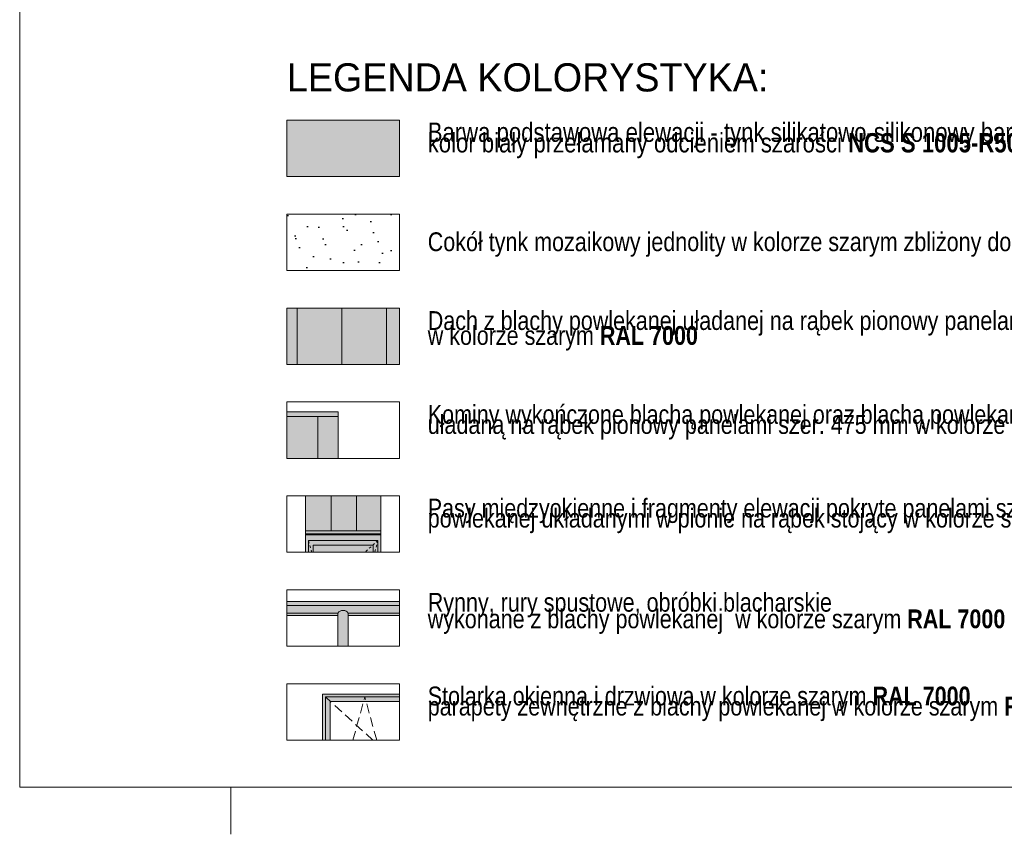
# Model space of a CAD drawing. Extents: x -547885 to -186295, y -25370 to 156194.
# Tile 1 of 256: x -547885 to -537400, y -23370 to -14699. Entities that reach past the tile are written whole.
import ezdxf

# ---------------------------------------------------------------- set-up
doc = ezdxf.new("R2010")
doc.units = 0
doc.header["$MEASUREMENT"] = 0
doc.linetypes.add('Hidden Line', pattern=[50, 25, -25])
doc.linetypes.add('Krawędzie ukryte', pattern=[150, 100, -50])
for name, color, linetype, lineweight in [('Arch dachowki_Nr_Pióra__21', 7, 'Continuous', 9), ('Arch deszczówka_Nr_Pióra__21', 7, 'Continuous', 9), ('Arch okna_Nr_Pióra__5', 7, 'Continuous', 13), ('Arch opisy_Nr_Pióra__1', 7, 'Continuous', 25), ('Arch opisy_Nr_Pióra__21', 7, 'Continuous', 9), ('Arch rynny_Nr_Pióra__5', 7, 'Continuous', 13), ('ARCH TABELA_Nr_Pióra__21', 7, 'Continuous', 9), ('arch wypelnienia_Nr_Pióra__1', 7, 'Continuous', 25), ('INWENT. OKNA_Nr_Pióra__5', 7, 'Continuous', 13), ('INWENT.ŚCIANY_Nr_Pióra__21', 7, 'Continuous', 9), ('INWENT.ŚCIANY_Nr_Pióra__5', 7, 'Continuous', 13)]:
    doc.layers.add(name, color=color, linetype=linetype, lineweight=lineweight)
doc.layers.add('arch wypelnienia_Nr_Pióra__119', color=7, linetype='Continuous', lineweight=13, true_color=0xd9d1d0)
doc.layers.add('arch wypelnienia_Nr_Pióra__2', color=7, linetype='Continuous', lineweight=13, true_color=0x7f7f7f)
doc.styles.add('GENERATED_STYLE_5', font='txt')
doc.styles.add('GENERATED_STYLE_7', font='txt')

msp = doc.modelspace()

# ---------------------------------------------------------------- hatches: boundary and pattern name
at = {"layer": 'arch wypelnienia_Nr_Pióra__1', "linetype": 'Continuous'}
h = msp.add_hatch(dxfattribs=at)
h.set_pattern_fill('Carpet', color=256, style=0, pattern_type=2)
h.set_pattern_definition([(45, (0, 600), (-190.91883, 190.91883), [0, -180, 0, -270]), (110, (600, 600), (253.71701, 92.34544), [0, -132, 0, -228])])
h.paths.add_polyline_path([(-545039.7, -17367.9), (-543839.7, -17367.9), (-543839.7, -16767.9), (-545039.7, -16767.9)], flags=0)
at = {"layer": 'arch wypelnienia_Nr_Pióra__119', "linetype": 'Continuous', "lineweight": 0, "true_color": 0x363434}
msp.add_hatch(color=250, dxfattribs=at).paths.add_polyline_path([(-545039.7, -16367.9), (-543839.7, -16367.9), (-543839.7, -15767.9), (-545039.7, -15767.9)], flags=0)
at = {"layer": 'arch wypelnienia_Nr_Pióra__2', "linetype": 'Continuous'}
for points in [[(-543839.7, -18367.9), (-543839.7, -17767.9), (-545039.7, -17767.9), (-545039.7, -18367.9)], [(-544493.8, -19367.9), (-544493.8, -18922), (-544493.8, -18872), (-545039.7, -18872), (-545039.7, -19367.9)], [(-544039.7, -20140.5), (-544839.7, -20140.5), (-544839.7, -19767.9), (-544039.7, -19767.9)], [(-544839.7, -20140.5), (-544039.7, -20140.5), (-544039.7, -20367.9), (-544119.7, -20367.9), (-544119.7, -20291.5), (-544759.7, -20291.5), (-544759.7, -20367.9), (-544839.7, -20367.9)], [(-544759.7, -20291.5), (-544119.7, -20291.5), (-544119.7, -20367.9), (-544759.7, -20367.9)], [(-545039.7, -21040.6), (-543839.7, -21040.6), (-543839.7, -20890.6), (-545039.7, -20890.6)], [(-544385.5, -21367.9), (-544385.5, -21040.6), (-544495.5, -21040.6), (-544495.5, -21367.9)], [(-544659.7, -21876.3), (-544659.7, -22367.9), (-544579.7, -22367.9), (-544579.7, -21956.3), (-543839.7, -21956.3), (-543839.7, -21876.3)]]:
    msp.add_hatch(color=256, dxfattribs=at).paths.add_polyline_path(points, flags=0)

# ---------------------------------------------------------------- linework, layer by layer
at = {"layer": 'Arch dachowki_Nr_Pióra__21', "linetype": 'Continuous'}
for p, q in [((-544929.7, -18367.9), (-544929.7, -17767.9)), ((-544454.7, -18367.9), (-544454.7, -17767.9)), ((-543979.7, -18367.9), (-543979.7, -17767.9)), ((-545039.7, -20890.6), (-543839.7, -20890.6)), ((-545039.7, -21040.6), (-544495.5, -21040.6)), ((-544385.5, -21040.6), (-543839.7, -21040.6))]:
    msp.add_line(p, q, dxfattribs=at)
at = {"layer": 'Arch deszczówka_Nr_Pióra__21', "linetype": 'Continuous'}
for p, q in [((-544495.5, -21367.9), (-544495.5, -21015.6)), ((-544385.5, -21367.9), (-544385.5, -21015.6))]:
    msp.add_line(p, q, dxfattribs=at)
msp.add_arc((-544440.5, -21051.7), 65.8, 33.22853, 146.77147, dxfattribs=at)
at = {"layer": 'Arch okna_Nr_Pióra__5', "linetype": 'Hidden Line'}
for p, q in [((-544774.8, -20367.9), (-544809.7, -20241.5)), ((-544069.7, -20241.5), (-544209.3, -20367.9)), ((-544069.7, -20241.5), (-544104.6, -20367.9))]:
    msp.add_line(p, q, dxfattribs=at)
at = {"layer": 'Arch okna_Nr_Pióra__5', "linetype": 'Krawędzie ukryte'}
for p, q in [((-544122.9, -22367.9), (-544629.7, -21906.3)), ((-544336.4, -22367.9), (-544209.7, -21906.3)), ((-544083, -22367.9), (-544209.7, -21906.3))]:
    msp.add_line(p, q, dxfattribs=at)
at = {"layer": 'Arch okna_Nr_Pióra__5', "linetype": 'Continuous'}
for p, q in [((-544629.7, -21906.3), (-543839.7, -21906.3)), ((-544629.7, -21906.3), (-544629.7, -22367.9)), ((-544579.7, -21956.3), (-543839.7, -21956.3)), ((-544579.7, -21956.3), (-544579.7, -22367.9))]:
    msp.add_line(p, q, dxfattribs=at)
at = {"layer": 'Arch opisy_Nr_Pióra__21', "linetype": 'Continuous'}
for p, q in [((-545039.7, -16367.9), (-545039.7, -15767.9)), ((-545039.7, -15767.9), (-543839.7, -15767.9)), ((-543839.7, -15767.9), (-543839.7, -16367.9)), ((-543839.7, -16367.9), (-545039.7, -16367.9)), ((-545039.7, -17367.9), (-545039.7, -16767.9)), ((-545039.7, -16767.9), (-543839.7, -16767.9)), ((-543839.7, -16767.9), (-543839.7, -17367.9)), ((-543839.7, -17367.9), (-545039.7, -17367.9)), ((-545039.7, -18367.9), (-545039.7, -17767.9)), ((-545039.7, -17767.9), (-543839.7, -17767.9)), ((-543839.7, -17767.9), (-543839.7, -18367.9)), ((-543839.7, -18367.9), (-545039.7, -18367.9)), ((-545039.7, -18767.9), (-543839.7, -18767.9)), ((-545039.7, -19367.9), (-545039.7, -18767.9)), ((-543839.7, -18767.9), (-543839.7, -19367.9)), ((-543839.7, -19367.9), (-545039.7, -19367.9)), ((-545039.7, -19767.9), (-545039.7, -20367.9)), ((-543839.7, -19767.9), (-545039.7, -19767.9)), ((-543839.7, -20367.9), (-543839.7, -19767.9)), ((-545039.7, -20367.9), (-543839.7, -20367.9)), ((-545039.7, -20767.9), (-543839.7, -20767.9)), ((-545039.7, -21367.9), (-545039.7, -20767.9)), ((-543839.7, -20767.9), (-543839.7, -21367.9)), ((-543839.7, -21367.9), (-545039.7, -21367.9)), ((-545039.7, -22367.9), (-545039.7, -21767.9)), ((-545039.7, -21767.9), (-543839.7, -21767.9)), ((-543839.7, -21767.9), (-543839.7, -22367.9)), ((-543839.7, -22367.9), (-545039.7, -22367.9))]:
    msp.add_line(p, q, dxfattribs=at)
at = {"layer": 'Arch rynny_Nr_Pióra__5', "linetype": 'Continuous'}
for p, q in [((-545039.7, -20935.6), (-543839.7, -20935.6)), ((-545039.7, -21015.6), (-544495.5, -21015.6)), ((-544385.5, -21015.6), (-543839.7, -21015.6))]:
    msp.add_line(p, q, dxfattribs=at)
at = {"layer": 'ARCH TABELA_Nr_Pióra__21', "linetype": 'Continuous'}
for p, q in [((-547884.9, 5580.4), (-547884.9, -22869.6)), ((-507134.9, -22869.6), (-547884.9, -22869.6)), ((-545634.9, -23369.6), (-545634.9, -22869.6)), ((-545634.9, -23369.6), (-545634.9, -22869.6))]:
    msp.add_line(p, q, dxfattribs=at)
at = {"layer": 'INWENT. OKNA_Nr_Pióra__5', "linetype": 'Continuous'}
for p, q in [((-544809.7, -20367.9), (-544809.7, -20241.5)), ((-544809.7, -20241.5), (-544069.7, -20241.5)), ((-544759.7, -20291.5), (-544119.7, -20291.5)), ((-544759.7, -20367.9), (-544759.7, -20291.5)), ((-544119.7, -20367.9), (-544119.7, -20291.5)), ((-544069.7, -20367.9), (-544069.7, -20241.5))]:
    msp.add_line(p, q, dxfattribs=at)
at = {"layer": 'INWENT.ŚCIANY_Nr_Pióra__21', "linetype": 'Continuous'}
for p, q in [((-545039.7, -18872), (-544493.8, -18872)), ((-544493.8, -19367.9), (-544493.8, -18872)), ((-545039.7, -18922), (-544493.8, -18922)), ((-544711.3, -19367.9), (-544711.3, -18922)), ((-544839.7, -19767.9), (-544839.7, -20140.5)), ((-544569.7, -19767.9), (-544569.7, -20140.5)), ((-544299.7, -19767.9), (-544299.7, -20140.5)), ((-544039.7, -19767.9), (-544039.7, -20140.5)), ((-544839.7, -20140.5), (-544839.7, -20367.9)), ((-544039.7, -20140.5), (-544839.7, -20140.5)), ((-544039.7, -20170.5), (-544839.7, -20170.5)), ((-544039.7, -20181.5), (-544839.7, -20181.5)), ((-544039.7, -20140.5), (-544039.7, -20367.9))]:
    msp.add_line(p, q, dxfattribs=at)
at = {"layer": 'INWENT.ŚCIANY_Nr_Pióra__5', "linetype": 'Continuous'}
for q in [(-544659.7, -22367.9), (-543839.7, -21876.3)]:
    msp.add_line((-544659.7, -21876.3), q, dxfattribs=at)

# ---------------------------------------------------------------- texts
at = {"layer": 'Arch opisy_Nr_Pióra__1', "linetype": 'Continuous', "attachment_point": 1, "style": 'GENERATED_STYLE_5'}
for s, insert, char_height, width, line_spacing_factor in [('\\A1;{\\fArial Narrow Europa Środkowa|b0|i0|c0|p34;Barwa podstawowa elewacji - tynk silikatowo-silikonowy barwiony w masie, \\Pkolor biały przełamany odcieniem szarości \\fArial Narrow Europa Środkowa|b1|i0|c0|p34;NCS S 1005-R50B\\fArial Narrow Europa Środkowa|b0|i0|c0|p34;, o fakturze "baranek" 1 mm }', (-543539.7, -15793.6), 205.5682, 9481.889, 0.327705), ('\\A1;{\\fArial Narrow Europa Środkowa|b0|i0|c0|p34;Dach z blachy powlekanej uładanej na rąbek pionowy panelami szer. 475 mm\\Pw kolorze szarym \\fArial Narrow Europa Środkowa|b1|i0|c0|p34;RAL 7000\\fArial Narrow Europa Środkowa|b0|i0|c0|p34; }', (-543539.7, -17801), 200, 8549.677, 0.476771), ('\\A1;{\\fArial Narrow Europa Środkowa|b0|i0|c0|p34;Kominy wykończone blachą powlekanej oraz blachą powlekaną\\Puładaną na rąbek pionowy panelami szer. 475 mm w kolorze szarym \\fArial Narrow Europa Środkowa|b1|i0|c0|p34;RAL 7000\\fArial Narrow Europa Środkowa|b0|i0|c0|p34; }', (-543539.7, -18800), 200, 8549.677, 0.321922), ('\\A1;{\\fArial Narrow Europa Środkowa|b0|i0|c0|p34;Pasy międzyokienne i fragmenty elewacji pokryte panelami szer. 271 mm z blachy powlekanej układanymi w pionie na rąbek stojący w kolorze szarym \\fArial Narrow Europa Środkowa|b1|i0|c0|p34;RAL 7000\\fArial Narrow Europa Środkowa|b0|i0|c0|p34; }', (-543539.7, -19797.6), 200, 8549.677, 0.319696), ('\\A1;{\\fArial Narrow Europa Środkowa|b0|i0|c0|p34;Rynny, rury spustowe, obróbki blacharskie\\Pwykonane z blachy powlekanej  w kolorze szarym \\fArial Narrow Europa Środkowa|b1|i0|c0|p34;RAL 7000}', (-543539.7, -20800), 200, 8549.677, 0.528524), ('\\A1;{\\fArial Narrow Europa Środkowa|b0|i0|c0|p34;Stolarka okienna i drzwiowa w kolorze szarym \\fArial Narrow Europa Środkowa|b1|i0|c0|p34;RAL 7000\\P\\fArial Narrow Europa Środkowa|b0|i0|c0|p34;parapety zewnętrzne z blachy powlekanej w kolorze szarym \\fArial Narrow Europa Środkowa|b1|i0|c0|p34;RAL 7000}', (-543539.7, -21797.5), 200, 8549.677, 0.322723)]:
    msp.add_mtext(s, dxfattribs=dict(at, insert=insert, char_height=char_height, width=width, line_spacing_factor=line_spacing_factor))
at = {"layer": 'Arch opisy_Nr_Pióra__1', "linetype": 'Continuous', "insert": (-543539.7, -16962.2), "char_height": 200, "attachment_point": 1, "style": 'GENERATED_STYLE_5'}
msp.add_mtext('\\A1;{\\fArial Narrow Europa Środkowa|b0|i0|c0|p34;Cokół tynk mozaikowy jednolity w kolorze szarym zbliżony do koloru wg \\fArial Narrow Europa Środkowa|b1|i0|c0|p34;RAL 7000}', dxfattribs=at)
at = {"layer": 'Arch opisy_Nr_Pióra__21', "linetype": 'Continuous', "insert": (-545039.7, -15162.5), "char_height": 300, "attachment_point": 1, "style": 'GENERATED_STYLE_7'}
msp.add_mtext('{LEGENDA KOLORYSTYKA:}', dxfattribs=at)

doc.saveas('drawing.dxf')
